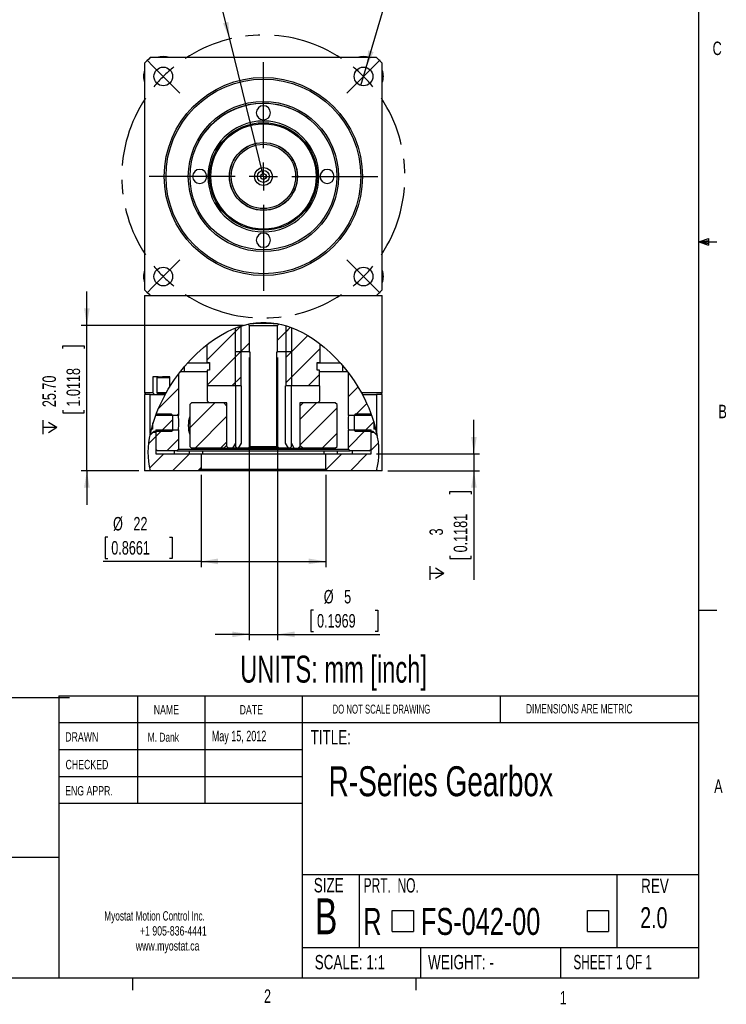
# Model space of a CAD drawing. Extents: x 11 to 421, y 5 to 275.
# Tile 3 of 8: x 296 to 421, y 5 to 179. Entities that reach past the tile are written whole.
import ezdxf
from ezdxf.enums import TextEntityAlignment as Align

# ---------------------------------------------------------------- set-up
doc = ezdxf.new("R2010")
doc.units = 0
doc.linetypes.add('CENTERX2', pattern=[20.32, 12.7, -2.54, 2.54, -2.54])
doc.layers.get('0').update_dxf_attribs({"linetype": 'CONTINUOUS'})
doc.layers.add('FORMAT', color=7, linetype='CONTINUOUS')
doc.dimstyles.new('SLDDIMSTYLE0', dxfattribs={"dimtxt": 3.5, "dimasz": 3, "dimexe": 0, "dimexo": 0.0625, "dimgap": 0.875, "dimtad": 0, "dimtih": 1, "dimtoh": 1, "dimrnd": 1e-09, "dimzin": 12, "dimblk1": 'NONE', "dimsah": 1, "dimcen": 0, "dimazin": 3, "dimtfac": 1, "dimtmove": 0, "dimatfit": 3})
doc.dimstyles.new('SLDDIMSTYLE3', dxfattribs={"dimtxt": 3.5, "dimasz": 3, "dimexe": 0, "dimexo": 0.0625, "dimgap": 0.875, "dimtad": 0, "dimtih": 1, "dimtoh": 1, "dimrnd": 1e-09, "dimzin": 12, "dimsah": 1, "dimcen": 0, "dimazin": 3, "dimtfac": 1, "dimtofl": 0, "dimtmove": 0, "dimatfit": 3})
doc.dimstyles.new('SLDDIMSTYLE4', dxfattribs={"dimtxt": 2.38125, "dimasz": 3, "dimexe": 0, "dimexo": 0.0625, "dimgap": 0.595313, "dimtad": 1, "dimrnd": 1e-09, "dimzin": 4, "dimsah": 1, "dimcen": 0.09, "dimazin": 3, "dimtfac": 1, "dimtmove": 0, "dimatfit": 3})
doc.dimstyles.new('SLDDIMSTYLE5', dxfattribs={"dimtxt": 2.38125, "dimasz": 3, "dimexe": 0, "dimexo": 0.0625, "dimgap": 0.595313, "dimtad": 1, "dimrnd": 1e-09, "dimzin": 12, "dimsah": 1, "dimcen": 0.09, "dimazin": 3, "dimtfac": 1, "dimtmove": 0, "dimatfit": 3})
doc.dimstyles.new('SLDDIMSTYLE6', dxfattribs={"dimtxt": 2.38125, "dimasz": 3, "dimexe": 0, "dimexo": 0.0625, "dimgap": 0.595313, "dimtad": 1, "dimrnd": 1e-09, "dimzin": 12, "dimsah": 1, "dimcen": 0.09, "dimazin": 3, "dimtfac": 1, "dimtofl": 0, "dimtmove": 0, "dimatfit": 3})

# ---------------------------------------------------------------- blocks, each defined once
blk = doc.blocks.new('SW_NOTE_1')
at = {"color": 0, "linetype": 'CONTINUOUS'}
for s, width, p in [('Myostat Motion Control Inc.', 0.661111, (0, 0)), ('+1 905-836-4441', 0.7, (6.29, -2.65)), ('www.myostat.ca', 0.7, (5.56, -5.3))]:
    blk.add_text(s, height=1.651, dxfattribs=dict(at, width=width)).set_placement(p, align=Align.BOTTOM_LEFT)
blk = doc.blocks.new('SW_SYMBOL_MOD_BOX')
at = {"color": 0, "linetype": 'CONTINUOUS'}
for p, q in [((200, 200), (200, 800)), ((200, 800), (800, 800)), ((800, 800), (800, 200)), ((200, 200), (800, 200))]:
    blk.add_line(p, q, dxfattribs=at)
blk = doc.blocks.new('SW_NOTE_3')
at = {"color": 0, "linetype": 'CONTINUOUS', "xscale": 0.006244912, "yscale": 0.006244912, "zscale": 0.006244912}
for p in [(3.86, 0.77), (38.33, 0.77)]:
    blk.add_blockref('SW_SYMBOL_MOD_BOX', p, dxfattribs=at)
at = {"color": 0, "linetype": 'CONTINUOUS', "width": 0.7}
for s, height, p in [('R', 4.76, (0, 0)), ('FS-042-00', 4.763, (10.2, 0))]:
    blk.add_text(s, height=height, dxfattribs=at).set_placement(p, align=Align.BOTTOM_LEFT)
blk = doc.blocks.new('SW_SYMBOL_HOLE_DEPTH')
at = {"color": 0, "linetype": 'CONTINUOUS'}
for p, q in [((0, 875), (800, 875)), ((400, 875), (400, 75)), ((100, 555), (400, 75)), ((700, 555), (400, 75))]:
    blk.add_line(p, q, dxfattribs=at)
blk = doc.blocks.new('*D15')
at = {"color": 7, "linetype": 'CONTINUOUS'}
for p, q in [((357.19, 170.84), (362.4, 188.62)), ((362.4, 188.62), (388.45, 188.62)), ((356.26, 167.68), (357.19, 170.84))]:
    blk.add_line(p, q, dxfattribs=at)
blk.add_solid([(357.19, 170.84), (358.51, 173.58), (357.55, 173.86)], dxfattribs=at)
at = {"color": 7, "linetype": 'CONTINUOUS', "xscale": 0.0044707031, "yscale": 0.0044707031, "zscale": 0.0044707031}
blk.add_blockref('SW_SYMBOL_HOLE_DEPTH', (378.28, 189.1), dxfattribs=at)
at = {"color": 7, "linetype": 'CONTINUOUS'}
for s, width, p in [('4x M4 ', 0.583333, (363.99, 188.67, 2.85)), ('10', 0.7, (383.28, 188.67, 2.85))]:
    blk.add_text(s, height=3.5, dxfattribs=dict(at, width=width)).set_placement(p, align=Align.BOTTOM_LEFT)
blk = doc.blocks.new('_NONE')
blk = doc.blocks.new('*D16')
at = {"color": 7, "linetype": 'CONTINUOUS'}
for p, q in [((309.79, 194.89), (309.08, 194.89)), ((309.08, 194.89), (309.08, 189.33)), ((325.79, 194.89), (326.5, 194.89)), ((326.5, 194.89), (326.5, 189.33)), ((329.97, 188.62), (300.64, 188.62)), ((309.08, 189.33), (309.79, 189.33)), ((326.5, 189.33), (325.79, 189.33)), ((333.1, 175.87), (329.97, 188.62)), ((339.04, 151.58), (333.1, 175.87))]:
    blk.add_line(p, q, dxfattribs=at)
blk.add_solid([(333.1, 175.87), (332.87, 178.9), (331.9, 178.66)], dxfattribs=at)
for s, width, p in [('PC', 0.7, (300.64, 195.65, 2.85)), ('R        25', 0.445455, (307.19, 195.6, 2.85)), ('0.9843', 0.7, (310.68, 189.33, 2.85))]:
    blk.add_text(s, height=3.5, dxfattribs=dict(at, width=width)).set_placement(p, align=Align.BOTTOM_LEFT)
blk = doc.blocks.new('*D17')
at = {"color": 7, "linetype": 'CONTINUOUS'}
for p, q in [((307.87, 125.28), (307.87, 131.28)), ((335.54, 125.28), (306.87, 125.28)), ((307.87, 99.58), (307.87, 125.28)), ((303.6, 121.2), (303.6, 121.68)), ((303.6, 121.68), (307.38, 121.68)), ((307.38, 121.68), (307.38, 121.2)), ((303.6, 110.32), (303.6, 109.83)), ((303.6, 109.83), (307.38, 109.83)), ((307.38, 109.83), (307.38, 110.32)), ((317.04, 99.58), (306.87, 99.58)), ((307.87, 99.58), (307.87, 93.58))]:
    blk.add_line(p, q, dxfattribs=at)
for points in [[(307.87, 125.28), (308.37, 128.28), (307.37, 128.28)], [(307.87, 99.58), (307.37, 96.58), (308.37, 96.58)]]:
    blk.add_solid(points, dxfattribs=at)
at = {"color": 7, "linetype": 'CONTINUOUS', "xscale": 0.0030416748, "yscale": 0.0030416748, "zscale": 0.0030416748, "rotation": 90}
blk.add_blockref('SW_SYMBOL_HOLE_DEPTH', (302.79, 106.07), dxfattribs=at)
at = {"color": 7, "linetype": 'CONTINUOUS', "width": 0.7}
for s, p in [('1.0118', (307.38, 110.92, 2.85)), ('25.70', (303.12, 110.83, 2.85))]:
    blk.add_text(s, height=2.381, rotation=90, dxfattribs=at).set_placement(p, align=Align.BOTTOM_LEFT)
blk = doc.blocks.new('*D18')
at = {"color": 7, "linetype": 'CONTINUOUS'}
for p, q in [((336.54, 119.58), (336.54, 69.69)), ((341.54, 119.58), (341.54, 69.69)), ((347.9, 74.96), (347.42, 74.96)), ((347.42, 74.96), (347.42, 71.18)), ((358.79, 74.96), (359.27, 74.96)), ((359.27, 74.96), (359.27, 71.18)), ((336.54, 70.69), (330.54, 70.69)), ((336.54, 70.69), (341.54, 70.69)), ((341.54, 70.69), (359.63, 70.69)), ((347.42, 71.18), (347.9, 71.18)), ((359.27, 71.18), (358.79, 71.18))]:
    blk.add_line(p, q, dxfattribs=at)
for points in [[(336.54, 70.69), (333.54, 71.19), (333.54, 70.19)], [(341.54, 70.69), (344.54, 70.19), (344.54, 71.19)]]:
    blk.add_solid(points, dxfattribs=at)
at = {"color": 7, "linetype": 'CONTINUOUS', "width": 0.7}
for s, height, p in [('%%c', 2.381, (349.7, 75.44, 2.85)), ('5', 2.38, (353.3, 75.44, 2.85)), ('0.1969', 2.381, (348.51, 71.18, 2.85))]:
    blk.add_text(s, height=height, rotation=360, dxfattribs=at).set_placement(p, align=Align.BOTTOM_LEFT)
blk = doc.blocks.new('*D19')
at = {"color": 7, "linetype": 'CONTINUOUS'}
for p, q in [((328.04, 98.88), (328.04, 82.58)), ((350.04, 98.88), (350.04, 82.58)), ((311.58, 87.85), (311.09, 87.85)), ((311.09, 87.85), (311.09, 84.07)), ((322.46, 87.85), (322.94, 87.85)), ((322.94, 87.85), (322.94, 84.07)), ((328.04, 83.58), (310.73, 83.58)), ((311.09, 84.07), (311.58, 84.07)), ((322.94, 84.07), (322.46, 84.07)), ((328.04, 83.58), (350.04, 83.58))]:
    blk.add_line(p, q, dxfattribs=at)
for points in [[(328.04, 83.58), (331.04, 83.08), (331.04, 84.08)], [(350.04, 83.58), (347.04, 84.08), (347.04, 83.08)]]:
    blk.add_solid(points, dxfattribs=at)
at = {"color": 7, "linetype": 'CONTINUOUS', "width": 0.7}
for s, p in [('%%c', (312.49, 88.33, 2.85)), ('22', (316.09, 88.33, 2.85)), ('0.8661', (312.18, 84.07, 2.85))]:
    blk.add_text(s, height=2.381, rotation=360, dxfattribs=at).set_placement(p, align=Align.BOTTOM_LEFT)
blk = doc.blocks.new('*D20')
at = {"color": 7, "linetype": 'CONTINUOUS'}
for p, q in [((376.22, 102.58), (376.22, 108.58)), ((359.04, 102.58), (377.22, 102.58)), ((376.22, 102.58), (376.22, 99.58)), ((361.04, 99.58), (377.22, 99.58)), ((376.22, 99.58), (376.22, 80.31)), ((371.95, 95.45), (371.95, 95.93)), ((371.95, 95.93), (375.74, 95.93)), ((375.74, 95.93), (375.74, 95.45)), ((371.95, 84.56), (371.95, 84.08)), ((371.95, 84.08), (375.74, 84.08)), ((375.74, 84.08), (375.74, 84.56))]:
    blk.add_line(p, q, dxfattribs=at)
for points in [[(376.22, 102.58), (376.72, 105.58), (375.72, 105.58)], [(376.22, 99.58), (375.72, 96.58), (376.72, 96.58)]]:
    blk.add_solid(points, dxfattribs=at)
at = {"color": 7, "linetype": 'CONTINUOUS', "xscale": 0.0030416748, "yscale": 0.0030416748, "zscale": 0.0030416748, "rotation": 90}
blk.add_blockref('SW_SYMBOL_HOLE_DEPTH', (371.14, 80.31), dxfattribs=at)
at = {"color": 7, "linetype": 'CONTINUOUS', "width": 0.7}
for s, height, p in [('0.1181', 2.381, (375.74, 85.17, 2.85)), ('3', 2.38, (371.47, 88.16, 2.85))]:
    blk.add_text(s, height=height, rotation=90, dxfattribs=at).set_placement(p, align=Align.BOTTOM_LEFT)
blk = doc.blocks.new('SW_CENTERMARKSYMBOL_1')
at = {"color": 0, "linetype": 'CONTINUOUS'}
for p, q in [((-37.12, 1.77), (-38.29, 2.93)), ((-35.36, 0), (-37.12, 1.77)), ((-17.68, -12.68), (-17.68, 2.5)), ((0, 0), (1.77, 1.77)), ((1.77, 1.77), (2.93, 2.93)), ((-35.36, 0), (-33.59, -1.77)), ((0, 0), (-1.77, -1.77)), ((-33.59, -1.77), (-32.42, -2.93)), ((-1.77, -1.77), (-2.93, -2.93)), ((-17.68, -17.68), (-17.68, -15.18)), ((-22.68, -17.68), (-37.86, -17.68)), ((-17.68, -17.68), (-20.18, -17.68)), ((-17.68, -17.68), (-17.68, -20.18)), ((-17.68, -17.68), (-15.18, -17.68)), ((-12.68, -17.68), (2.5, -17.68)), ((-17.68, -22.68), (-17.68, -37.86)), ((-33.59, -33.59), (-32.42, -32.42)), ((-1.77, -33.59), (-2.93, -32.42)), ((-35.36, -35.36), (-33.59, -33.59)), ((0, -35.36), (-1.77, -33.59)), ((-35.36, -35.36), (-37.12, -37.12)), ((0, -35.36), (1.77, -37.12)), ((-37.12, -37.12), (-38.29, -38.29)), ((1.77, -37.12), (2.93, -38.29))]:
    blk.add_line(p, q, dxfattribs=at)
at = {"color": 0, "linetype": 'CENTERX2'}
for start, end in [(56.4592, 123.5408), (146.4592, 213.5408), (326.4592, 33.5408), (236.4592, 303.5408)]:
    blk.add_arc((-17.68, -17.68), 25, start, end, dxfattribs=at)
at = {"color": 0, "linetype": 'CONTINUOUS'}
for start, end in [(129.2704, 135), (45, 50.7296), (39.2704, 45), (135, 140.7296), (219.2704, 225), (315, 320.7296), (225, 230.7296), (309.2704, 315)]:
    blk.add_arc((-17.68, -17.68), 25, start, end, dxfattribs=at)

msp = doc.modelspace()

# ---------------------------------------------------------------- linework, layer by layer
at = {"color": 7, "linetype": 'CONTINUOUS'}
for p, q in [((415.957, 9.959), (415.957, 270.309)), ((359.043, 172.584), (319.043, 172.584)), ((318.043, 171.584), (318.043, 131.584)), ((360.043, 131.584), (360.043, 171.584)), ((346.755, 162.018), (346.473, 162.198)), ((415.957, 140.025), (417.663, 140.635)), ((415.957, 140.025), (417.663, 140.254)), ((415.957, 140.025), (419.132, 140.025)), ((415.957, 140.025), (417.663, 139.451)), ((415.957, 140.025), (417.663, 139.763)), ((417.663, 140.635), (417.663, 139.451)), ((318.043, 130.584), (318.043, 113.384)), ((318.043, 130.584), (319.043, 130.584)), ((319.043, 130.584), (359.043, 130.584)), ((359.043, 130.584), (360.043, 130.584)), ((360.043, 113.384), (360.043, 130.584)), ((336.331, 125.496), (336.543, 125.284)), ((336.543, 125.284), (341.543, 125.284)), ((336.543, 125.284), (336.543, 120.584)), ((336.78, 125.584), (337.343, 125.584)), ((337.343, 125.584), (337.343, 125.685)), ((339.043, 125.584), (337.343, 125.584)), ((339.043, 125.584), (339.043, 125.809)), ((340.743, 125.584), (339.043, 125.584)), ((340.743, 125.717), (340.743, 125.584)), ((340.743, 125.584), (341.529, 125.584)), ((341.543, 125.284), (341.798, 125.538)), ((341.543, 120.584), (341.543, 125.284)), ((335.043, 125.133), (329.043, 119.133)), ((334.043, 124.133), (329.043, 119.133)), ((334.043, 124.133), (329.043, 119.133)), ((334.043, 124.133), (329.043, 119.133)), ((334.043, 124.133), (329.043, 119.133)), ((335.054, 125.143), (334.043, 124.133)), ((334.043, 124.777), (334.043, 120.584)), ((334.043, 124.777), (334.043, 114.584)), ((335.043, 125.14), (335.043, 114.584)), ((343.838, 124.947), (341.543, 122.653)), ((343.043, 114.584), (343.043, 125.215)), ((343.838, 124.947), (343.043, 124.153)), ((344.043, 120.584), (344.043, 124.87)), ((344.043, 114.584), (344.043, 124.87)), ((329.043, 121.824), (329.043, 118.734)), ((336.543, 122.143), (334.984, 120.584)), ((346.869, 123.488), (343.043, 119.662)), ((346.869, 123.488), (344.043, 120.662)), ((346.869, 123.488), (344.043, 120.662)), ((346.869, 123.488), (344.043, 120.662)), ((346.869, 123.488), (344.043, 120.662)), ((349.043, 118.734), (349.043, 122.003)), ((335.043, 120.643), (329.113, 114.713)), ((336.543, 120.584), (334.043, 120.584)), ((336.543, 120.584), (336.659, 120.584)), ((336.659, 120.584), (336.659, 103.884)), ((341.428, 103.884), (341.428, 120.584)), ((341.428, 120.584), (341.543, 120.584)), ((344.043, 120.584), (341.543, 120.584)), ((349.043, 121.172), (343.043, 115.172)), ((344.043, 120.662), (343.964, 120.584)), ((349.043, 121.172), (344.043, 116.172)), ((349.043, 121.172), (344.043, 116.172)), ((349.043, 121.172), (344.043, 116.172)), ((349.043, 121.172), (344.043, 116.172)), ((329.543, 118.584), (325.609, 118.584)), ((329.043, 118.734), (329.543, 118.734)), ((334.043, 119.643), (329.113, 114.713)), ((334.043, 119.643), (329.113, 114.713)), ((334.043, 119.643), (329.113, 114.713)), ((334.043, 119.643), (329.113, 114.713)), ((329.543, 118.734), (329.543, 117.384)), ((348.543, 117.384), (348.543, 118.734)), ((348.543, 118.734), (349.043, 118.734)), ((352.691, 118.584), (348.543, 118.584)), ((324.043, 116.673), (324.043, 109.334)), ((325.043, 117.084), (324.359, 117.084)), ((325.043, 117.926), (325.043, 117.084)), ((329.113, 117.084), (325.043, 117.084)), ((329.113, 117.384), (329.113, 114.584)), ((329.543, 117.384), (329.113, 117.384)), ((348.973, 116.612), (346.945, 114.584)), ((348.973, 116.612), (346.945, 114.584)), ((348.973, 116.612), (346.945, 114.584)), ((348.973, 116.612), (346.945, 114.584)), ((348.973, 116.612), (346.945, 114.584)), ((348.973, 117.384), (348.543, 117.384)), ((348.973, 114.584), (348.973, 117.384)), ((353.043, 117.084), (348.973, 117.084)), ((353.043, 117.084), (353.043, 118.16)), ((353.916, 117.084), (353.043, 117.084)), ((354.043, 109.334), (354.043, 116.917)), ((320.488, 116.184), (319.543, 116.184)), ((319.543, 116.184), (319.543, 113.384)), ((320.422, 116.184), (320.222, 115.984)), ((320.222, 115.984), (320.222, 113.384)), ((322.543, 115.984), (320.222, 115.984)), ((320.488, 116.184), (321.249, 116.184)), ((322.543, 116.184), (321.249, 116.184)), ((322.543, 114.5), (322.543, 116.184)), ((335.043, 116.153), (333.474, 114.584)), ((334.043, 115.153), (333.474, 114.584)), ((334.043, 115.153), (333.474, 114.584)), ((334.043, 115.153), (333.474, 114.584)), ((334.043, 115.153), (333.474, 114.584)), ((318.043, 113.384), (318.343, 113.084)), ((319.543, 113.384), (318.043, 113.384)), ((318.043, 113.084), (318.043, 99.584)), ((319.043, 113.084), (318.043, 113.084)), ((319.043, 106.149), (319.043, 113.084)), ((319.043, 113.084), (321.706, 113.084)), ((319.543, 113.384), (319.806, 113.084)), ((320.222, 113.384), (320.422, 113.184)), ((321.875, 113.384), (320.222, 113.384)), ((321.762, 113.184), (320.422, 113.184)), ((324.043, 114.133), (320.461, 110.55)), ((321.765, 113.179), (321.712, 113.084)), ((321.762, 113.184), (321.875, 113.384)), ((334.043, 114.584), (329.113, 114.584)), ((335.043, 114.584), (329.113, 114.584)), ((329.142, 111.884), (329.142, 114.584)), ((334.1, 114.584), (334.1, 103.884)), ((334.1, 114.584), (334.1, 104.45)), ((335.114, 114.584), (335.043, 114.584)), ((335.114, 114.584), (335.114, 104.45)), ((343.043, 114.584), (342.972, 114.584)), ((342.972, 104.45), (342.972, 114.584)), ((348.973, 114.584), (343.043, 114.584)), ((343.987, 103.884), (343.987, 114.584)), ((343.987, 104.45), (343.987, 114.584)), ((348.973, 114.584), (344.043, 114.584)), ((348.945, 114.584), (348.945, 111.884)), ((355.755, 114.414), (354.043, 112.702)), ((360.043, 113.384), (356.356, 113.384)), ((356.356, 113.384), (356.521, 113.084)), ((356.521, 113.084), (359.043, 113.084)), ((360.043, 113.084), (359.043, 113.084)), ((359.043, 113.084), (359.043, 106.378)), ((359.743, 113.084), (360.043, 113.384)), ((360.043, 99.584), (360.043, 113.084)), ((330.474, 111.584), (326.043, 107.153)), ((326.343, 111.584), (326.043, 111.284)), ((332.043, 111.584), (326.343, 111.584)), ((329.142, 111.884), (329.443, 111.584)), ((329.142, 111.884), (329.443, 111.584)), ((329.142, 111.884), (329.443, 111.584)), ((329.142, 111.884), (329.443, 111.584)), ((329.443, 111.584), (329.142, 111.884)), ((332.043, 111.584), (332.543, 111.084)), ((332.084, 111.584), (332.043, 111.584)), ((332.587, 111.584), (332.084, 111.584)), ((332.587, 103.884), (332.587, 111.584)), ((345.5, 111.584), (345.5, 103.884)), ((346.003, 111.584), (345.5, 111.584)), ((348.435, 111.584), (345.543, 108.692)), ((345.543, 111.084), (346.043, 111.584)), ((346.043, 111.584), (346.003, 111.584)), ((351.743, 111.584), (346.043, 111.584)), ((348.644, 111.584), (348.945, 111.884)), ((348.644, 111.584), (348.945, 111.884)), ((348.644, 111.584), (348.945, 111.884)), ((348.644, 111.584), (348.945, 111.884)), ((348.945, 111.884), (348.644, 111.584)), ((352.043, 111.284), (351.743, 111.584)), ((357.321, 111.489), (355.165, 109.334)), ((324.043, 109.643), (323.734, 109.334)), ((326.043, 111.284), (326.043, 103.884)), ((332.543, 111.084), (332.543, 104.084)), ((332.587, 111.084), (332.543, 111.084)), ((345.543, 111.084), (345.5, 111.084)), ((345.543, 104.084), (345.543, 111.084)), ((352.043, 110.702), (345.543, 104.202)), ((352.043, 103.884), (352.043, 111.284)), ((358.043, 109.334), (358.043, 109.768)), ((319.543, 106.929), (319.543, 108.034)), ((320.043, 109.52), (320.043, 109.334)), ((324.043, 109.334), (320.043, 109.334)), ((322.843, 109.584), (320.068, 109.584)), ((323.043, 108.643), (320.984, 106.584)), ((323.043, 109.384), (322.843, 109.584)), ((323.043, 106.784), (323.043, 109.384)), ((332.543, 109.162), (326.964, 103.584)), ((358.043, 109.334), (354.043, 109.334)), ((355.415, 109.584), (355.043, 109.212)), ((355.243, 109.584), (355.043, 109.384)), ((355.043, 109.384), (355.043, 106.784)), ((358.112, 109.584), (355.243, 109.584)), ((358.543, 108.222), (356.905, 106.584)), ((358.543, 108.275), (358.543, 106.929)), ((318.977, 105.817), (319.743, 106.584)), ((318.989, 105.879), (319.543, 106.434)), ((319.543, 106.929), (319.223, 106.929)), ((319.378, 107.506), (319.543, 107.506)), ((319.543, 106.434), (320.043, 106.434)), ((319.743, 106.584), (322.843, 106.584)), ((321.234, 106.834), (320.043, 105.643)), ((320.043, 106.834), (320.043, 103.384)), ((320.043, 106.834), (324.043, 106.834)), ((320.043, 106.434), (320.043, 102.584)), ((322.843, 106.584), (323.043, 106.784)), ((324.043, 106.834), (324.043, 103.384)), ((352.043, 106.212), (349.415, 103.584)), ((357.155, 106.834), (354.043, 103.722)), ((354.043, 103.384), (354.043, 106.834)), ((354.043, 106.834), (358.043, 106.834)), ((355.043, 106.784), (355.243, 106.584)), ((355.243, 106.584), (358.343, 106.584)), ((358.043, 103.384), (358.043, 106.834)), ((358.043, 102.584), (358.043, 106.434)), ((358.043, 106.434), (358.543, 106.434)), ((358.343, 106.584), (359.162, 105.765)), ((358.768, 107.506), (358.543, 107.506)), ((358.92, 106.929), (358.543, 106.929)), ((358.543, 106.434), (359.151, 105.826)), ((320.043, 105.643), (318.756, 104.356)), ((324.043, 105.153), (321.974, 103.084)), ((332.543, 104.672), (331.455, 103.584)), ((334.1, 104.45), (333.595, 103.584)), ((334.1, 104.45), (333.595, 103.584)), ((334.1, 104.45), (333.595, 103.584)), ((334.1, 104.45), (333.595, 103.584)), ((335.114, 104.45), (334.606, 103.584)), ((343.48, 103.584), (342.972, 104.45)), ((344.492, 103.584), (343.987, 104.45)), ((344.492, 103.584), (343.987, 104.45)), ((344.492, 103.584), (343.987, 104.45)), ((344.492, 103.584), (343.987, 104.45)), ((359.339, 104.527), (358.043, 103.232)), ((320.043, 103.384), (320.343, 103.084)), ((323.743, 103.084), (320.343, 103.084)), ((323.363, 102.584), (323.363, 103.084)), ((324.043, 103.384), (323.743, 103.084)), ((323.743, 103.084), (354.343, 103.084)), ((324.043, 103.384), (354.043, 103.384)), ((326.043, 103.884), (326.343, 103.584)), ((332.043, 103.584), (326.343, 103.584)), ((328.313, 103.084), (328.313, 102.584)), ((332.543, 104.084), (332.043, 103.584)), ((332.043, 103.584), (332.875, 103.584)), ((332.543, 104.084), (332.587, 104.084)), ((332.587, 103.884), (332.889, 103.584)), ((332.587, 103.884), (332.889, 103.584)), ((332.587, 103.884), (332.889, 103.584)), ((332.587, 103.884), (332.889, 103.584)), ((332.587, 103.884), (332.889, 103.584)), ((333.595, 103.584), (332.889, 103.584)), ((334.606, 103.584), (332.889, 103.584)), ((334.1, 103.884), (334.404, 103.584)), ((336.346, 103.584), (334.404, 103.584)), ((336.659, 103.884), (336.346, 103.584)), ((341.741, 103.584), (336.346, 103.584)), ((336.659, 103.884), (341.428, 103.884)), ((341.741, 103.584), (341.428, 103.884)), ((343.683, 103.584), (341.741, 103.584)), ((343.48, 103.584), (345.198, 103.584)), ((343.683, 103.584), (343.987, 103.884)), ((344.492, 103.584), (345.198, 103.584)), ((345.198, 103.584), (345.5, 103.884)), ((345.198, 103.584), (345.5, 103.884)), ((345.198, 103.584), (345.5, 103.884)), ((345.198, 103.584), (345.5, 103.884)), ((345.198, 103.584), (345.5, 103.884)), ((346.043, 103.584), (345.212, 103.584)), ((345.543, 104.084), (345.5, 104.084)), ((346.043, 103.584), (345.543, 104.084)), ((351.743, 103.584), (346.043, 103.584)), ((349.774, 102.584), (349.774, 103.084)), ((351.743, 103.584), (352.043, 103.884)), ((354.343, 103.084), (354.043, 103.384)), ((357.743, 103.084), (354.343, 103.084)), ((354.723, 103.084), (354.723, 102.584)), ((357.743, 103.084), (358.043, 103.384)), ((321.474, 102.584), (318.933, 100.042)), ((320.043, 102.584), (328.043, 102.584)), ((325.964, 102.584), (322.964, 99.584)), ((328.043, 102.584), (328.043, 99.884)), ((328.043, 102.584), (350.043, 102.584)), ((350.043, 99.884), (350.043, 102.584)), ((350.043, 102.584), (358.043, 102.584)), ((352.905, 102.584), (350.124, 99.803)), ((357.395, 102.584), (354.395, 99.584)), ((319.043, 99.584), (318.043, 99.584)), ((327.743, 99.584), (319.043, 99.584)), ((328.043, 100.172), (327.455, 99.584)), ((328.043, 99.884), (327.743, 99.584)), ((350.343, 99.584), (327.743, 99.584)), ((328.043, 99.884), (350.043, 99.884)), ((350.343, 99.584), (350.043, 99.884)), ((359.043, 99.584), (350.343, 99.584)), ((359.097, 99.795), (358.885, 99.584)), ((360.043, 99.584), (359.043, 99.584)), ((415.957, 74.937), (419.132, 74.937)), ((302.919, 59.853), (415.957, 59.853)), ((302.919, 59.853), (302.919, 9.959)), ((316.817, 59.853), (316.817, 40.803)), ((328.717, 59.853), (328.717, 40.803)), ((345.885, 59.853), (345.885, 9.959)), ((380.921, 55.091), (380.921, 59.853)), ((302.919, 55.091), (415.957, 55.091)), ((302.919, 50.328), (345.885, 50.328)), ((302.919, 45.566), (345.885, 45.566)), ((345.885, 40.803), (302.919, 40.803)), ((302.919, 31.278), (259.953, 31.278)), ((345.885, 28.243), (415.957, 28.243)), ((355.932, 28.243), (355.932, 15.366)), ((401.43, 28.243), (401.43, 15.366)), ((345.885, 15.366), (415.957, 15.366)), ((366.793, 15.366), (366.793, 9.959)), ((391.48, 15.366), (391.48, 9.959)), ((415.957, 9.959), (15.907, 9.959)), ((315.938, 9.959), (315.938, 7.805)), ((365.944, 9.959), (365.944, 7.805))]:
    msp.add_line(p, q, dxfattribs=at)
at = {"color": 8, "linetype": 'CONTINUOUS'}
for p, q in [((321.522, 113.184), (321.522, 113.084)), ((326.019, 102.584), (326.019, 103.084)), ((352.068, 103.084), (352.068, 102.584))]:
    msp.add_line(p, q, dxfattribs=at)
at = {"color": 7, "linetype": 'CONTINUOUS'}
for points in [[(322.543, 114.5), (323.345, 115.713), (324.22, 116.909), (325.168, 118.079), (326.192, 119.216), (327.292, 120.311), (328.469, 121.357), (329.423, 122.117), (330.43, 122.838), (331.489, 123.509), (332.599, 124.12), (333.59, 124.588), (334.623, 124.996), (335.689, 125.334), (336.783, 125.59), (337.686, 125.73), (338.602, 125.805), (339.523, 125.813), (340.437, 125.753), (341.338, 125.626), (342.228, 125.439), (343.099, 125.197), (343.947, 124.907), (344.973, 124.483), (345.962, 123.998), (346.913, 123.462), (347.824, 122.883), (348.692, 122.269), (349.79, 121.403), (350.826, 120.489), (351.799, 119.535), (352.711, 118.547), (353.562, 117.533), (354.355, 116.501), (355.073, 115.477), (355.741, 114.437), (356.356, 113.384)], [(321.875, 113.384), (322.254, 114.031), (322.553, 114.512)]]:
    msp.add_lwpolyline(points, dxfattribs=at)
for centre, radius in [((321.366, 169.261), 1.65), ((356.721, 169.261), 1.65), ((339.043, 151.584), 17.5), ((339.043, 151.584), 17.2), ((339.043, 151.584), 13.259), ((339.043, 151.584), 12.958), ((339.043, 151.584), 9.5), ((339.043, 151.584), 9.3), ((339.043, 151.584), 6), ((339.043, 151.584), 5.98), ((339.043, 151.584), 5.68), ((339.043, 151.584), 1.575), ((339.043, 151.584), 1.055), ((339.043, 151.584), 0.5), ((321.366, 133.906), 1.65), ((356.721, 133.906), 1.65)]:
    msp.add_circle(centre, radius, dxfattribs=at)
for centre, radius, start, end in [((339.043, 151.584), 29, 133.60282, 136.39718), ((321.366, 169.261), 3.5, 71.66569, 108.33431), ((356.721, 169.261), 3.5, 71.66569, 108.33431), ((339.043, 151.584), 29, 43.60282, 46.39718), ((321.366, 169.261), 3.5, 161.66569, 198.33431), ((356.721, 169.261), 3.5, 341.66569, 18.33431), ((339.069, 151.342), 13.142, 60.2285, 142.02815), ((339.043, 162.834), 1.25, 90, 180), ((339.043, 162.834), 1.25, 360, 90), ((339.043, 162.834), 1.25, 180, 270), ((339.043, 162.834), 1.25, 270, 0), ((339.043, 151.584), 9.8, 0, 180), ((327.793, 151.584), 1.25, 360, 180), ((327.793, 151.584), 1.25, 180, 0), ((339.043, 151.584), 9.8, 180, 0), ((350.293, 151.584), 1.25, 0, 180), ((350.293, 151.584), 1.25, 180, 0), ((339.043, 140.334), 1.25, 90, 180), ((339.043, 140.334), 1.25, 360, 90), ((339.043, 140.334), 1.25, 180, 270), ((339.043, 140.334), 1.25, 270, 0), ((321.366, 133.906), 3.5, 161.66569, 198.33431), ((356.721, 133.906), 3.5, 341.66569, 18.33431), ((339.043, 151.584), 29, 223.60282, 226.39718), ((339.043, 151.584), 29, 313.60282, 316.39718), ((343.71, 100.656), 25.27, 150.54322, 167.44705), ((334.721, 101.056), 24.897, 12.34208, 28.8857), ((309.076, 108.084), 15.019, 355.22603, 4.77397), ((330.662, 107.591), 4.892, 160.74554, 199.25446), ((369.011, 108.084), 15.019, 175.22603, 184.77397), ((333.025, 102.866), 14.362, 166.78764, 193.21236), ((335.44, 102.668), 16.761, 168.04527, 169.17218), ((344.779, 102.981), 14.663, 346.60346, 13.39654), ((341.481, 102.664), 17.951, 9.94703, 11.92843)]:
    msp.add_arc(centre, radius, start, end, dxfattribs=at)
at = {"layer": 'FORMAT'}
msp.add_line((267.788, 59.521), (304.776, 59.521), dxfattribs=at)

# ---------------------------------------------------------------- block references
at = {"color": 7, "linetype": 'CONTINUOUS'}
for name, p in [('SW_CENTERMARKSYMBOL_1', (356.721, 169.261)), ('SW_NOTE_1', (310.943, 19.635)), ('SW_NOTE_3', (356.677, 16.159))]:
    msp.add_blockref(name, p, dxfattribs=at)

# ---------------------------------------------------------------- texts
for s, height, width, p in [('C', 2.381, 0.7, (418.368, 172.319)), ('B', 2.381, 0.7, (419.392, 108.159)), ('UNITS: mm [inch]', 4.7625, 0.65625, (334.946, 60.73)), ('NAME', 1.651, 0.7, (319.681, 56.053)), ('DATE', 1.651, 0.7, (334.845, 56.053)), ('DO NOT SCALE DRAWING', 1.5875, 0.6475, (351.251, 56.212)), ('DIMENSIONS ARE METRIC', 1.651, 0.666667, (385.416, 56.221)), ('DRAWN', 1.651, 0.7, (304.053, 51.253)), ('M. Dank', 1.5875, 0.7, (318.603, 51.244)), ('May 15, 2012', 1.85208, 0.641667, (329.924, 51.245)), ('TITLE:', 2.54, 0.7, (347.375, 50.481)), ('CHECKED', 1.651, 0.7, (304.107, 46.367)), ('R-Series Gearbox', 5.29167, 0.7, (350.549, 40.507)), ('ENG APPR.', 1.651, 0.7, (304.034, 41.731)), ('A', 2.381, 0.7, (418.645, 41.955)), ('SIZE', 2.54, 0.7, (347.936, 24.342)), ('PRT.  NO.', 2.54, 0.622222, (356.737, 24.307)), ('REV', 2.54, 0.7, (405.742, 24.208)), ('B', 6.35, 0.7, (348.137, 15.797)), ('2.0', 3.7042, 0.7, (405.577, 17.67)), ('SCALE: 1:1', 2.54, 0.7, (348.105, 10.749)), ('WEIGHT: -', 2.54, 0.7, (368.119, 10.749)), ('SHEET 1 OF 1', 2.54, 0.6125, (393.788, 10.757)), ('2', 2.381, 0.7, (339.148, 4.866)), ('1', 2.381, 0.7, (391.371, 4.585))]:
    msp.add_text(s, height=height, dxfattribs=dict(at, width=width)).set_placement(p, align=Align.BOTTOM_LEFT)

# ---------------------------------------------------------------- dimensions: what is measured, and where the dimension line sits
dim = msp.add_radius_dim(center=(339.043, 151.584), mpoint=(333.096, 175.866), text='PCR        <>', dimstyle='SLDDIMSTYLE3', dxfattribs=at)
dim.commit()
dim.dimension.update_dxf_attribs({"geometry": '*D16', "text_midpoint": (314.511, 194.912), "dimtype": 164})
dim = msp.add_diameter_dim_2p(p1=(356.256, 167.678), p2=(357.186, 170.844), text='4x M4 {\\fGDT;x}10', dimstyle='SLDDIMSTYLE0', override={"dimpost": '<>'}, dxfattribs=at)
dim.commit()
dim.dimension.update_dxf_attribs({"geometry": '*D15', "text_midpoint": (376.221, 191.423), "dimtype": 163})
for base, p1, p2, dimstyle, picture, middle in [((307.866, 125.284), (318.043, 99.584), (336.543, 125.284), 'SLDDIMSTYLE4', '*D17', (307.866, 114.056)), ((376.221, 99.584), (358.043, 102.584), (360.043, 99.584), 'SLDDIMSTYLE5', '*D20', (376.221, 88.303))]:
    dim = msp.add_linear_dim(base=base, p1=p1, p2=p2, angle=90, text='{\\fGDT;x}<>', dimstyle=dimstyle, dxfattribs=at)
    dim.commit()
    dim.dimension.update_dxf_attribs({"geometry": picture, "text_midpoint": middle, "dimtype": 160})
for base, p1, p2, dimstyle, picture, middle in [((341.543, 70.692), (336.543, 120.584), (341.543, 120.584), 'SLDDIMSTYLE5', '*D18', (353.345, 70.692)), ((350.043, 83.584), (328.043, 99.884), (350.043, 99.884), 'SLDDIMSTYLE6', '*D19', (317.017, 83.584))]:
    dim = msp.add_linear_dim(base=base, p1=p1, p2=p2, text='%%c<>', dimstyle=dimstyle, dxfattribs=at)
    dim.commit()
    dim.dimension.update_dxf_attribs({"geometry": picture, "text_midpoint": middle, "dimtype": 160})

doc.saveas('drawing.dxf')
